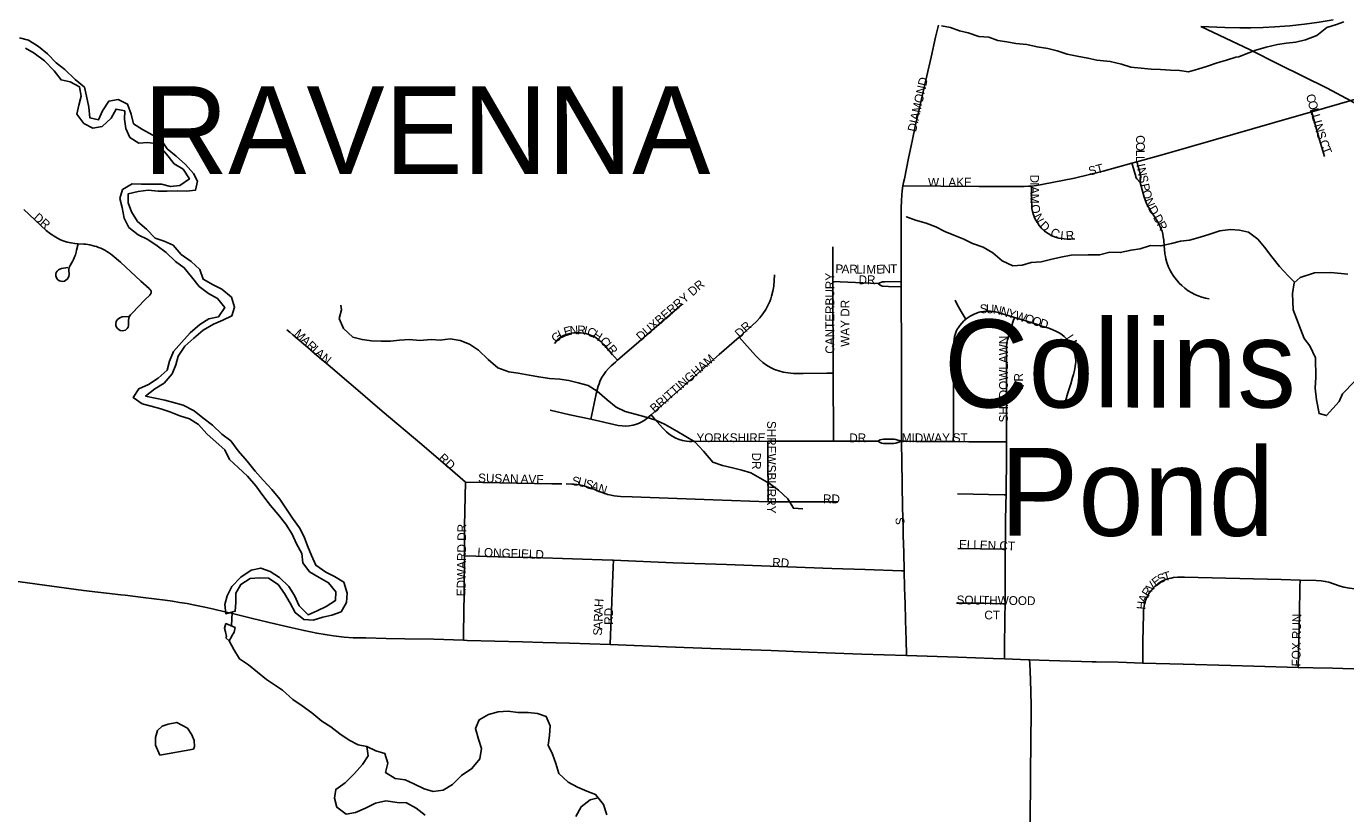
# Model space of a CAD drawing. Header units: feet. Extents: x 2113747 to 2516209, y 960708 to 1356798.
# Tile 106 of 206: x 2306016 to 2313538, y 1144868 to 1149352. Entities that reach past the tile are written whole.
import ezdxf

# ---------------------------------------------------------------- set-up
doc = ezdxf.new("R2010")
doc.units = ezdxf.units.FT
doc.header["$LTSCALE"] = 50
doc.header["$MEASUREMENT"] = 0
doc.linetypes.add('rr2', pattern=[0])
for name, color, linetype in [('0_Xref', 7, 'Continuous'), ('GM_X_City_Street', 251, 'Continuous'), ('GM_X_City_Street_Text', 251, 'Continuous'), ('GM_X_Corporation_Text', 251, 'Continuous'), ('GM_X_County_Road', 3, 'Continuous'), ('GM_X_Minor_Lake', 5, 'Continuous'), ('GM_X_Minor_Lake_Text', 5, 'Continuous'), ('GM_X_Minor_River', 5, 'Continuous'), ('GM_X_Rail_Line', 251, 'rr2'), ('GM_X_Township_Road', 4, 'Continuous'), ('GM_X_Township_Subdivision', 4, 'Continuous'), ('GM_X_Township_Subdivision_Text', 4, 'Continuous')]:
    doc.layers.add(name, color=color, linetype=linetype)
doc.styles.add('Styledgn030', font='dgn030.shx')
doc.styles.add('Styledgn031', font='dgn031.shx')

# ---------------------------------------------------------------- blocks, each defined once
blk = doc.blocks.new('POR')
at = {"layer": 'GM_X_City_Street', "flags": 128}
for points in [[(2311014.3, 1148444.3), (2311017.5, 1148463.1), (2311022, 1148484.6), (2311045.9, 1148601.3), (2311066.5, 1148698.9), (2311086, 1148791.3), (2311102, 1148861.6), (2311117.9, 1148930.7), (2311149.9, 1149070.4), (2311174.5, 1149177.6), (2311200.4, 1149290.3), (2311216.2, 1149360)], [(2313344.5, 1148865.1), (2313575.6, 1148931.1), (2314038.9, 1149065.6), (2314313.9, 1149145.1), (2314337.4, 1149152), (2314365.4, 1149158.6), (2314400.2, 1149164.5), (2314445.9, 1149170.5), (2314618.8, 1149190.1)], [(2312347.4, 1148580.7), (2312505.9, 1148625.3), (2312782.8, 1148703.5), (2313231.9, 1148832.9), (2313344.5, 1148865.1)], [(2313416.5, 1148611.9), (2313389.5, 1148706.1), (2313364.9, 1148793.1), (2313348.9, 1148849.6), (2313344.5, 1148865.1)], [(2311747.4, 1148442.5), (2311775, 1148445.7), (2311805.9, 1148451), (2311992.9, 1148488.4), (2312155, 1148526.6), (2312318.6, 1148572.6)], [(2312318.6, 1148572.6), (2312347.4, 1148580.7)], [(2312366.4, 1148462.5), (2312347.7, 1148484.7), (2312344.5, 1148488.8), (2312342.4, 1148492.6), (2312340.9, 1148496.8), (2312322.1, 1148560.8), (2312318.6, 1148572.6)], [(2312366.4, 1148462.5), (2312368.9, 1148488.3), (2312369.5, 1148494), (2312369.4, 1148497.9), (2312368.6, 1148502.9), (2312362.1, 1148527), (2312354.8, 1148553.5), (2312350.7, 1148568.4), (2312347.4, 1148580.7)], [(2311003.5, 1147898.2), (2311003.5, 1147911.8), (2311003.4, 1148003.3), (2311003.7, 1148098), (2311004, 1148176.9), (2311004.6, 1148277.9), (2311004.8, 1148318), (2311006.1, 1148358.8), (2311008.3, 1148392.5), (2311010.3, 1148416), (2311014.3, 1148444.3)], [(2311014.3, 1148444.3), (2311447.1, 1148440.8), (2311705.4, 1148440.7), (2311729.3, 1148441.2), (2311747.4, 1148442.5)], [(2311994.4, 1148141.9), (2311970.4, 1148140.5), (2311949.9, 1148140.4), (2311933.2, 1148141.4), (2311917.7, 1148143.3), (2311903, 1148146), (2311889.4, 1148149.5), (2311863.7, 1148159.8), (2311841.9, 1148172), (2311821.6, 1148186.4), (2311811.1, 1148195.5), (2311801.5, 1148205.3), (2311790.7, 1148218.1), (2311780.3, 1148234.4), (2311768.4, 1148254), (2311758, 1148278.3), (2311752.9, 1148296.9), (2311749.8, 1148315.3), (2311748.4, 1148331.5), (2311747.9, 1148358.3), (2311747.8, 1148390.8), (2311747.4, 1148442.5)], [(2312759.3, 1147801.1), (2312739.9, 1147804.2), (2312718, 1147810.1), (2312697.4, 1147817.5), (2312677.4, 1147825.5), (2312661.7, 1147833.5), (2312641, 1147846.5), (2312621, 1147860.3), (2312603.8, 1147875.4), (2312589, 1147889.9), (2312574.9, 1147906.2), (2312564.1, 1147920.7), (2312554.9, 1147933.3), (2312545, 1147948.1), (2312535.8, 1147965.7), (2312528.8, 1147980.4), (2312518.6, 1148007.3), (2312512.7, 1148027.6), (2312510, 1148041.7), (2312507.8, 1148057.1), (2312505.7, 1148081.8), (2312503.8, 1148102.7), (2312500.9, 1148133.8), (2312498.1, 1148154.1), (2312495.3, 1148167.8), (2312491.1, 1148184.8), (2312487, 1148196.7), (2312483, 1148206.5), (2312477.6, 1148217.7), (2312468.4, 1148235.1), (2312460.1, 1148249.4), (2312449.9, 1148265.6), (2312428.7, 1148296.4), (2312417.8, 1148316.1), (2312410.4, 1148328.7), (2312403.3, 1148342.6), (2312398.5, 1148354.5), (2312390, 1148379.6), (2312378.1, 1148421.4), (2312366.4, 1148462.5)], [(2310615.1, 1147898.7), (2310614.9, 1148097)], [(2310079.4, 1147582), (2310177.9, 1147670.1), (2310197.8, 1147691.4), (2310215.7, 1147714.4), (2310231.7, 1147738.7), (2310244, 1147761.4), (2310254.4, 1147785), (2310260.1, 1147800.2), (2310264.9, 1147815.7), (2310272.2, 1147843.9), (2310277.2, 1147872.5), (2310280.4, 1147903.8), (2310282.4, 1147936.1)], [(2310615.6, 1147376.3), (2310615.4, 1147453.4), (2310615.1, 1147822.9), (2310615.1, 1147898.7)], [(2310615.1, 1147898.7), (2310655.8, 1147897.1), (2310873.4, 1147888.2)], [(2310873.4, 1147888.2), (2310892, 1147895.7), (2310897, 1147896.9), (2310901.6, 1147897.1), (2310910.3, 1147897.1), (2311003.5, 1147898.2)], [(2310873.4, 1147888.2), (2310884.4, 1147878.6), (2310887.9, 1147876.1), (2310891.8, 1147874.4), (2310896.9, 1147873.3), (2310902.1, 1147873), (2310931.3, 1147871.4), (2311003.7, 1147869.1)], [(2311003.7, 1147869.1), (2311003.5, 1147898.2)], [(2311006.5, 1146988.6), (2311006.3, 1147099.7), (2311006.4, 1147235), (2311006.5, 1147295.7), (2311005.9, 1147493.2), (2311005.5, 1147603), (2311004.5, 1147727), (2311003.9, 1147830.4), (2311003.7, 1147869.1)], [(2309386.9, 1147449.9), (2309507.8, 1147555.3), (2309755.6, 1147769.8)], [(2311372.2, 1147684.4), (2311369.2, 1147689.3), (2311345.4, 1147727.7), (2311322.8, 1147767.8), (2311310.9, 1147792.7)], [(2311301.3, 1146987), (2311301.5, 1147033.1), (2311301.8, 1147124.9), (2311302.7, 1147385.3), (2311301.3, 1147500.4), (2311302.2, 1147529.8), (2311304, 1147553), (2311306, 1147570), (2311308.7, 1147584.9), (2311314, 1147603.4), (2311320.1, 1147619.6), (2311325.4, 1147628.9), (2311330.6, 1147637.3), (2311338.7, 1147648.9), (2311348.9, 1147661.3), (2311362, 1147674.2), (2311372.2, 1147684.4)], [(2311372.2, 1147684.4), (2311374.9, 1147686.7), (2311396.5, 1147701.7), (2311419.9, 1147713.6), (2311434, 1147719.1), (2311448.7, 1147724), (2311461.9, 1147726.9), (2311473.4, 1147728.9), (2311486.9, 1147730.2), (2311501.8, 1147730.7), (2311514.1, 1147730.2), (2311527.4, 1147728.9), (2311540.6, 1147726.3), (2311558.8, 1147721.8), (2311581.4, 1147715.4), (2311620.1, 1147703.6), (2311649.1, 1147694.5)], [(2311603.8, 1146984.6), (2311604.6, 1147323.8), (2311605.1, 1147523.1), (2311605.1, 1147534.5), (2311605.5, 1147543.3), (2311606.4, 1147551), (2311608, 1147558.8), (2311610.3, 1147567.5), (2311611.5, 1147571.9), (2311617.3, 1147591.4), (2311628.8, 1147630), (2311642.3, 1147673), (2311649.1, 1147694.5)], [(2311649.1, 1147694.5), (2311714.9, 1147674.2), (2311787, 1147651.5), (2311811.8, 1147643.4), (2311839.7, 1147634.3), (2311855, 1147629.3), (2311868.8, 1147624.2), (2311885, 1147616.9), (2311897.2, 1147610.5), (2311908.7, 1147603.7), (2311920.9, 1147595.5), (2311933.3, 1147585.3), (2311946.8, 1147572.3), (2311957.6, 1147558.7), (2311968.9, 1147541.8), (2311977.2, 1147526.9), (2311984.3, 1147511.2), (2311989.8, 1147497.2), (2311993.4, 1147485.3), (2311996.4, 1147471.9), (2311998, 1147460.8), (2311998.8, 1147449.7), (2311998.9, 1147438.8), (2311998.3, 1147427.2), (2311996.4, 1147414.7), (2311994.5, 1147403.8), (2311991.9, 1147391.8), (2311986.3, 1147369.6), (2311981.2, 1147351.3), (2311970.6, 1147316.5), (2311954.8, 1147264.4), (2311940.6, 1147217.6), (2311933.9, 1147195.4)], [(2309027.4, 1147544.8), (2309039.6, 1147558.4), (2309051, 1147572.2), (2309064, 1147582.2), (2309078.4, 1147590.4), (2309096.7, 1147597.6), (2309115.8, 1147602.8), (2309138.5, 1147606.3), (2309158.2, 1147607.4), (2309176.1, 1147606.8), (2309191.7, 1147605.1), (2309205.2, 1147602.5), (2309223, 1147597.2), (2309241.4, 1147590.1), (2309259, 1147581), (2309275.4, 1147570.1), (2309293.2, 1147555.5), (2309309.5, 1147539.2), (2309352.6, 1147489.5), (2309386.9, 1147449.9)], [(2309578.8, 1147138.7), (2309966.7, 1147483), (2310079.4, 1147582)], [(2310079.4, 1147582), (2310172.6, 1147476.8), (2310195.5, 1147453.7), (2310215.2, 1147437), (2310236.3, 1147422.2), (2310258.7, 1147409.3), (2310282.1, 1147398.4), (2310306.4, 1147389.6), (2310331.4, 1147383.1), (2310360.1, 1147378.2), (2310389.1, 1147375.7), (2310444.6, 1147375.3), (2310579.4, 1147376.1), (2310615.6, 1147376.3)], [(2309234.4, 1147113.8), (2309246.3, 1147168.6), (2309265.9, 1147258.4), (2309277.3, 1147303.1), (2309281.3, 1147315.9), (2309285.9, 1147328.3), (2309295.8, 1147349.6), (2309307.8, 1147369.8), (2309319.6, 1147386.1), (2309335.5, 1147403.3), (2309351.2, 1147418.9), (2309374.4, 1147438.9), (2309386.9, 1147449.9)], [(2310617.6, 1146988.9), (2310617.3, 1147036.1), (2310615.6, 1147338.4), (2310615.6, 1147376.3)], [(2309002.1, 1147165.1), (2309114.9, 1147140.2), (2309234.4, 1147113.8)], [(2309234.4, 1147113.8), (2309390.1, 1147079.5), (2309412.4, 1147076.3), (2309431.6, 1147075.7), (2309454, 1147077.3), (2309476.1, 1147081), (2309494.4, 1147086.5), (2309506.2, 1147090.8), (2309518.2, 1147096.5), (2309538.2, 1147106.9), (2309553.9, 1147117.7), (2309578.7, 1147138.6), (2309578.8, 1147138.7)], [(2309578.8, 1147138.7), (2309597.7, 1147117.3), (2309643.5, 1147065.6), (2309666.6, 1147041.8), (2309682, 1147028.9), (2309701.5, 1147015.7), (2309719.3, 1147006.2), (2309738.1, 1146998.8), (2309757.6, 1146993.5), (2309780.7, 1146989.7), (2309794.7, 1146988.2), (2309810.6, 1146987.9), (2310244.2, 1146988.5)], [(2310245.2, 1146643.5), (2310244.7, 1146731.2), (2310244, 1146855.4), (2310244.2, 1146988.5)], [(2310244.2, 1146988.5), (2310617.6, 1146988.9)], [(2310617.6, 1146988.9), (2310871.2, 1146989.9)], [(2310871.2, 1146989.9), (2310884.5, 1146996.2), (2310892.4, 1146998.6), (2310903.4, 1147000.3), (2310929.6, 1147001.2), (2310963.1, 1147000.2), (2310974.2, 1146998), (2310984.3, 1146995.5), (2311006.5, 1146988.6)], [(2310871.2, 1146989.9), (2310885.1, 1146981.3), (2310892.4, 1146978.6), (2310902.7, 1146976.6), (2310929.9, 1146975.7), (2310962, 1146976.3), (2310972.9, 1146978.1), (2310984, 1146981.3), (2311006.5, 1146988.6)], [(2311006.5, 1146988.6), (2311035.9, 1146988.5), (2311110.3, 1146988.1), (2311225.3, 1146987.6), (2311301.3, 1146987)], [(2311020.8, 1146251), (2311018.3, 1146354.8), (2311015.9, 1146451.6), (2311014.8, 1146501.8), (2311012.4, 1146611.6), (2311009.7, 1146741.5), (2311008.3, 1146877.2), (2311006.5, 1146975.6), (2311006.5, 1146988.6)], [(2311301.3, 1146987), (2311389, 1146986.3), (2311511.1, 1146985.3), (2311589.6, 1146984.7), (2311603.8, 1146984.6)], [(2311601.8, 1146683.8), (2311602.1, 1146720.1), (2311603.6, 1146877.1), (2311603.8, 1146984.6)], [(2309094.6, 1146745.7), (2309126.2, 1146745), (2309140.2, 1146744.4), (2309153.9, 1146742.7), (2309170.2, 1146740.4), (2309187.9, 1146737), (2309206.7, 1146731.2), (2309251.6, 1146715.4), (2309282.1, 1146703.2), (2309316.2, 1146690.4), (2309329.6, 1146686.3), (2309341.9, 1146683.3), (2309368.1, 1146678.5), (2309385.5, 1146676.2), (2309404.4, 1146674.7), (2309470.1, 1146671.4), (2309931.9, 1146654.8), (2310245.2, 1146643.5)], [(2310245.2, 1146643.5), (2310365.6, 1146643.5), (2310520.7, 1146643.6), (2310642, 1146643.7)], [(2311324.8, 1146688.7), (2311590.9, 1146684), (2311601.8, 1146683.8)], [(2311597.1, 1146374.2), (2311598.2, 1146444.8), (2311599.4, 1146527.9), (2311601, 1146631.5), (2311601.8, 1146683.8)], [(2311326.7, 1146377.7), (2311586, 1146374.3), (2311597.1, 1146374.2)], [(2311595.9, 1146062), (2311596.3, 1146142.5), (2311596.6, 1146243.9), (2311597, 1146334.6), (2311597.1, 1146374.2)], [(2311034.2, 1145769.1), (2311031.7, 1145861.3), (2311030.3, 1145906.4), (2311028.3, 1145972.1), (2311025.8, 1146061.8), (2311023.2, 1146155.8), (2311020.8, 1146251)], [(2312381.2, 1145725), (2312382.5, 1145856.1), (2312383.7, 1145917.5), (2312385.5, 1146011.3), (2312386, 1146024), (2312387.4, 1146037.5), (2312389, 1146048.7), (2312391.1, 1146060.2), (2312393.6, 1146071.1), (2312397.2, 1146082.3), (2312400.5, 1146091.2), (2312404.5, 1146100.6), (2312409, 1146109), (2312414.1, 1146117.8), (2312420.4, 1146127.3), (2312427.1, 1146136.7), (2312434.1, 1146145.1), (2312442.1, 1146154), (2312450.1, 1146161.8), (2312458.9, 1146169.8), (2312466.8, 1146175.8), (2312474.7, 1146181.4), (2312484.5, 1146187.4), (2312494.5, 1146193), (2312503.7, 1146197.3), (2312512.5, 1146200.9), (2312522, 1146204.1), (2312531.3, 1146206.7), (2312542.8, 1146209.4), (2312557.1, 1146212), (2312579.9, 1146214.3), (2312619.2, 1146213.9), (2313169.8, 1146200.9), (2313278.1, 1146198)], [(2313274.1, 1146003.4), (2313277.3, 1146159.7), (2313278.1, 1146198)], [(2313278.1, 1146198), (2313369.9, 1146195.6), (2313399.3, 1146193.2), (2313422, 1146189.9), (2313441.2, 1146185.7), (2313469.3, 1146176.7), (2313506.3, 1146163.2), (2313528.4, 1146157.1), (2313560.7, 1146151.4), (2313590.1, 1146148.7), (2313721.3, 1146145.4)], [(2311319.6, 1146066.9), (2311344.3, 1146066.7), (2311477.4, 1146065.6), (2311523, 1146065.2), (2311583.7, 1146062.5), (2311595.9, 1146062)], [(2311593.7, 1145749.2), (2311593.8, 1145803.8), (2311595.3, 1145985.8), (2311595.9, 1146062)], [(2313267.5, 1145700), (2313274.1, 1146003.4)]]:
    blk.add_lwpolyline(points, dxfattribs=at)
at = {"layer": 'GM_X_County_Road', "flags": 128}
for points in [[(2305884.9, 1146200.7), (2305981.2, 1146187.8), (2306342, 1146139.3), (2306555.6, 1146114.8)], [(2306555.6, 1146114.8), (2306579.8, 1146112.1), (2306682.8, 1146099.1), (2306807.8, 1146083.8), (2306849.8, 1146077.7), (2306890, 1146071), (2306933.8, 1146063.8), (2306977.1, 1146055.7), (2307033.9, 1146043.6), (2307085.8, 1146031.6), (2307148.3, 1146016.8), (2307184.7, 1146008.5), (2307304.8, 1145979.6), (2307433, 1145949.2), (2307530.9, 1145925.9), (2307600.2, 1145910.6), (2307672.6, 1145896.3), (2307719, 1145887.8), (2307766.9, 1145880.2), (2307828.1, 1145873), (2307879.5, 1145869.4), (2307951.5, 1145868), (2308066.8, 1145864.9), (2308174.9, 1145862.9), (2308339, 1145860.5), (2308507.8, 1145855)], [(2308507.8, 1145855), (2308529, 1145854.3), (2308844.5, 1145845.2), (2308961.8, 1145843), (2309112.4, 1145837.6), (2309345.2, 1145830.1), (2309345.3, 1145830.1)], [(2309345.3, 1145830.1), (2309666.5, 1145817.9), (2309918.8, 1145808.2), (2310262.9, 1145796.1), (2310475.2, 1145787.2), (2310576.3, 1145783), (2310779.1, 1145776.3), (2311034.2, 1145769.1)], [(2311034.2, 1145769.1), (2311326.1, 1145758.6), (2311529.3, 1145751.4), (2311593.7, 1145749.2)], [(2311593.7, 1145749.2), (2311729.2, 1145743.2), (2311735.5, 1145743)], [(2311735.5, 1145743), (2311847.1, 1145739.4), (2312092.5, 1145733.1), (2312115.4, 1145732.6)], [(2312115.4, 1145732.6), (2312240.2, 1145729.7), (2312381.2, 1145725)], [(2312381.2, 1145725), (2312612.4, 1145718.6), (2312883, 1145711.4), (2313015.4, 1145707.3)], [(2313015.4, 1145707.3), (2313267.5, 1145700)], [(2313267.5, 1145700), (2313352.2, 1145698.1), (2313462.9, 1145695.5), (2313820.6, 1145685.6), (2314023.5, 1145679.8), (2314550.7, 1145665.2)]]:
    blk.add_lwpolyline(points, dxfattribs=at)
at = {"layer": 'GM_X_Minor_Lake'}
for p, q in [((2313238.4, 1147738.2), (2313302.2, 1147574.6)), ((2307207.7, 1145928.5), (2307153.5, 1145950.1)), ((2306777.6, 1145200.3), (2306969.2, 1145233.8))]:
    blk.add_line(p, q, dxfattribs=at)
at = {"layer": 'GM_X_Minor_Lake', "flags": 128}
for points in [[(2313302.2, 1147574.6), (2313334.7, 1147532.8), (2313365.4, 1147465), (2313368.6, 1147354.8), (2313363.4, 1147290.6), (2313372.1, 1147224.5), (2313387, 1147146.5), (2313429.1, 1147134.9), (2313500.2, 1147216), (2313519.7, 1147258.3), (2313588.9, 1147329.3)], [(2313550.1, 1147940.4), (2313454, 1147949.3), (2313360, 1147948.2), (2313278.4, 1147921.2), (2313244.7, 1147890.7), (2313235.4, 1147830.4), (2313238.4, 1147738.2)], [(2307153.5, 1145950.1), (2307145.7, 1145924), (2307151.9, 1145904), (2307158.1, 1145876), (2307154.2, 1145868), (2307172.5, 1145851.5), (2307186.1, 1145874.2), (2307190, 1145884.3), (2307196, 1145892.4), (2307201.9, 1145900.4), (2307207.7, 1145928.5)], [(2306969.2, 1145233.8), (2306975.1, 1145249.8), (2306972.8, 1145283.9), (2306960.6, 1145315.8), (2306934.3, 1145353.7), (2306906.2, 1145369.5), (2306874.1, 1145387.2), (2306824.2, 1145376.9), (2306790.3, 1145366.6), (2306764.6, 1145340.4), (2306752.9, 1145300.2), (2306753.2, 1145258.1), (2306777.6, 1145200.3)]]:
    blk.add_lwpolyline(points, dxfattribs=at)
at = {"layer": 'GM_X_Minor_River', "flags": 128}
for points in [[(2311233.9, 1149355.6), (2311285.9, 1149346), (2311336, 1149326.4), (2311386.1, 1149314.7), (2311446.2, 1149295.1), (2311504.2, 1149291.6), (2311554.3, 1149271.9), (2311606.3, 1149264.3), (2311658.3, 1149254.7), (2311720.3, 1149249.2), (2311778.4, 1149235.6), (2311840.4, 1149226.1), (2311892.4, 1149212.4), (2311950.5, 1149194.9), (2312006.6, 1149183.3), (2312068.6, 1149171.7), (2312118.7, 1149160.1), (2312194.6, 1149152.7), (2312260.7, 1149137.1), (2312312.8, 1149119.5), (2312372.8, 1149114), (2312428.8, 1149108.4), (2312482.8, 1149106.8), (2312538.7, 1149103.2), (2312590.7, 1149101.6), (2312642.7, 1149094), (2312694.6, 1149108.4), (2312750.4, 1149124.9), (2312806.2, 1149145.3), (2312858, 1149159.7), (2312911.9, 1149176.1), (2312929.8, 1149178.3)], [(2306970, 1148514), (2306923.6, 1148565.7), (2306871.3, 1148613.4), (2306819, 1148655.1), (2306784.6, 1148706.9), (2306734.5, 1148734.5), (2306678.3, 1148764.1), (2306628.1, 1148797.8), (2306613.6, 1148851.8), (2306593.2, 1148909.7), (2306539.1, 1148935.3), (2306487.2, 1148926.9), (2306449.6, 1148870.5), (2306428, 1148820.3), (2306378, 1148831.9), (2306371.6, 1148891.9), (2306359.1, 1148953.9), (2306348.7, 1149005.9), (2306294.4, 1149049.6), (2306236, 1149107.2), (2306185.8, 1149144.9), (2306137.4, 1149196.6), (2306085.1, 1149238.2), (2306028.9, 1149273.8), (2305976.8, 1149287.4)], [(2306011.3, 1149227.6), (2306061.4, 1149200), (2306119.7, 1149156.4), (2306174.1, 1149098.7), (2306214.5, 1149046.9), (2306266.5, 1149037.3), (2306318.7, 1149007.7), (2306329.1, 1148955.7), (2306315.5, 1148903.5), (2306303.9, 1148851.4), (2306344.3, 1148799.6), (2306394.4, 1148772), (2306448.3, 1148782.4), (2306499.9, 1148828.8), (2306527.5, 1148881.1), (2306577.2, 1148871.1), (2306575.9, 1148823.4), (2306584.3, 1148771.4), (2306606.7, 1148719.5), (2306656.9, 1148687.9), (2306708.8, 1148690.3), (2306764.8, 1148682.7), (2306815.2, 1148625), (2306859.6, 1148569.2), (2306909.8, 1148539.6)], [(2312929.8, 1149178.3), (2312971.3, 1149196.3), (2313026.1, 1149217), (2313085.2, 1149233.2), (2313149.6, 1149249), (2313201.5, 1149257.6), (2313253.4, 1149262.2), (2313309.3, 1149274.9), (2313373, 1149299.7), (2313430.5, 1149346.5), (2313486.3, 1149363.2), (2313528.1, 1149377.7)], [(2306909.8, 1148539.6), (2306946.2, 1148483.8), (2306890.6, 1148445.3), (2306838.6, 1148440.9), (2306786.6, 1148452.6), (2306728.6, 1148454.1), (2306672.7, 1148453.7), (2306618.7, 1148455.3), (2306565, 1148422.8), (2306549.4, 1148372.6), (2306561.8, 1148320.7), (2306574.2, 1148260.7), (2306600.6, 1148206.8), (2306652.9, 1148165.2), (2306709.1, 1148137.5), (2306761.3, 1148101.9), (2306813.5, 1148064.2), (2306865.9, 1148012.6), (2306916.1, 1147976.9), (2306958.5, 1147925.2), (2307000.9, 1147871.4), (2307055.2, 1147829.8), (2307105.3, 1147802.1), (2307147.7, 1147750.4), (2307112.1, 1147698.1), (2307056.3, 1147685.6), (2307004.6, 1147653.2), (2306951, 1147606.7), (2306901.4, 1147552.3), (2306855.9, 1147499.8), (2306832.3, 1147445.6), (2306818.7, 1147393.4), (2306767.1, 1147349), (2306713.4, 1147312.5), (2306657.7, 1147288.1), (2306626.1, 1147237.8), (2306676.3, 1147202.1), (2306728.4, 1147188.5), (2306782.4, 1147172.9), (2306834.5, 1147157.2), (2306890.7, 1147133.6), (2306946.7, 1147116), (2306996.9, 1147084.4), (2307045.3, 1147030.7), (2307097.6, 1146983), (2307147.9, 1146939.3), (2307174.3, 1146885.5), (2307224.6, 1146839.8), (2307277, 1146790.1), (2307325.4, 1146734.4), (2307363.7, 1146680.6), (2307408.1, 1146622.9), (2307452.5, 1146571.2), (2307494.9, 1146517.4), (2307531.3, 1146459.6), (2307555.7, 1146403.8), (2307586.1, 1146349.9), (2307592.5, 1146295.9), (2307630.9, 1146244.1), (2307685.1, 1146212.5), (2307739.3, 1146182.9), (2307781.6, 1146131.1), (2307778, 1146081), (2307726.3, 1146046.6), (2307674.5, 1146022.2), (2307622.8, 1145999.8), (2307572.4, 1146051.4), (2307546, 1146109.3), (2307513.6, 1146161.1), (2307459.3, 1146212.8), (2307407, 1146246.4), (2307352.9, 1146266), (2307297.1, 1146253.6), (2307239.4, 1146215.1), (2307187.9, 1146160.6), (2307160.3, 1146108.4), (2307148.7, 1146058.2), (2307153.1, 1146006.2), (2307207, 1146020.6), (2307210.6, 1146070.7), (2307210.2, 1146122.8), (2307239.8, 1146173.1), (2307291.4, 1146207.5), (2307345.4, 1146209.9), (2307397.3, 1146208.3), (2307451.6, 1146172.7), (2307487.9, 1146120.9), (2307520.3, 1146067.1), (2307548.7, 1146013.2), (2307599, 1145973.5), (2307651, 1145969.9), (2307706.8, 1145986.4), (2307758.7, 1145998.8), (2307810.5, 1146017.2), (2307842, 1146069.5), (2307845.6, 1146123.6), (2307827.2, 1146185.5), (2307772.9, 1146219.2), (2307722.8, 1146242.8), (2307666.5, 1146282.4), (2307642.1, 1146338.3)], [(2307642.1, 1146338.3), (2307619.7, 1146392.2), (2307599.4, 1146444.1), (2307573, 1146496), (2307534.6, 1146549.8), (2307500.2, 1146601.6), (2307461.8, 1146659.4), (2307415.4, 1146713.1), (2307367.1, 1146766.8), (2307320.7, 1146818.5), (2307274.3, 1146876.2), (2307223.9, 1146933.9), (2307181.5, 1146991.7), (2307131.3, 1147029.3), (2307076.9, 1147081), (2307022.6, 1147122.6), (2306972.4, 1147162.3), (2306910.2, 1147193.9), (2306856.1, 1147209.5), (2306806, 1147223.1), (2306750, 1147234.7), (2306695.9, 1147246.3), (2306749.6, 1147286.8), (2306801.3, 1147319.2), (2306846.8, 1147373.6), (2306868.4, 1147423.8), (2306882, 1147474), (2306919.6, 1147530.4), (2306971.2, 1147576.8), (2307024.8, 1147621.3), (2307082.5, 1147655.8), (2307136.2, 1147678.2), (2307188, 1147702.6), (2307203.6, 1147752.8), (2307185.2, 1147808.8), (2307130.9, 1147854.4), (2307080.7, 1147880.1), (2307024.6, 1147911.7), (2307006.1, 1147967.6), (2306955.8, 1148013.3), (2306899.6, 1148052.9), (2306853.2, 1148106.6), (2306801.1, 1148128.2), (2306751, 1148145.9), (2306700.6, 1148197.6), (2306650.3, 1148241.2), (2306615.9, 1148295), (2306597.6, 1148347), (2306597.2, 1148399), (2306653, 1148411.5), (2306710.9, 1148419.9), (2306766.9, 1148414.4), (2306818.9, 1148412.7), (2306876.8, 1148415.2), (2306928.8, 1148413.6), (2306980.7, 1148420), (2306992.3, 1148470.1), (2306970, 1148514)], [(2312933.4, 1148191), (2312881.4, 1148194.6), (2312821.5, 1148188.2), (2312763.7, 1148167.7), (2312707.9, 1148151.3), (2312648.1, 1148134.8), (2312596.2, 1148128.4), (2312544.3, 1148116), (2312484.5, 1148101.5), (2312424.5, 1148103.1), (2312366.7, 1148084.6), (2312314.8, 1148078.2), (2312253, 1148063.7), (2312193, 1148065.2), (2312135.2, 1148050.8), (2312069.2, 1148050.3), (2311973.3, 1148049.6), (2311913.5, 1148037.1), (2311855.6, 1148024.6), (2311801.8, 1148010.2), (2311745.8, 1148007.8), (2311694, 1147991.4), (2311640.1, 1147988.9), (2311579.9, 1148016.5), (2311525.6, 1148062.2), (2311471.4, 1148093.8), (2311411.3, 1148115.4), (2311361.1, 1148141), (2311305, 1148162.6), (2311252.9, 1148184.2), (2311200.7, 1148209.9), (2311146.6, 1148231.5), (2311086.5, 1148249.1), (2311034.4, 1148266.7), (2311032.5, 1148264.7)], [(2312933.4, 1148191), (2312983.8, 1148180.5), (2313038.2, 1148140.1), (2313074.5, 1148095.2), (2313117.1, 1148039.6), (2313161.7, 1147984), (2313210.3, 1147930.4), (2313247.9, 1147893.6)], [(2310443.7, 1146604), (2310389.7, 1146607.6), (2310357.4, 1146661.4), (2310305, 1146711.1), (2310252.8, 1146748.8), (2310200.6, 1146778.4), (2310146.4, 1146808), (2310096.3, 1146823.7), (2310042.3, 1146837.3), (2309986.2, 1146850.9), (2309930.1, 1146870.5), (2309877.7, 1146932.1), (2309827.3, 1146985.8), (2309777.1, 1147015.5), (2309724.9, 1147047.1), (2309658.7, 1147084.7), (2309604.6, 1147108.3), (2309550.5, 1147125.9), (2309494.4, 1147141.5), (2309430.3, 1147159), (2309378.2, 1147182.7), (2309327.9, 1147224.3), (2309271.6, 1147274), (2309219.4, 1147305.6), (2309163.3, 1147321.2), (2309109.2, 1147334.8), (2309057.2, 1147342.4), (2308999.2, 1147346), (2308937.2, 1147355.5), (2308883.2, 1147365.1), (2308821.1, 1147376.7), (2308767.1, 1147384.3), (2308705, 1147407.8), (2308648.7, 1147455.4), (2308594.3, 1147507.1), (2308542.1, 1147542.8), (2308490, 1147562.4), (2308432, 1147571.9), (2308376.1, 1147565.5), (2308324.1, 1147569.1), (2308260.2, 1147562.6), (2308200.2, 1147568.2), (2308144.3, 1147563.8), (2308092.4, 1147559.3), (2308038.4, 1147558.9), (2307984.4, 1147560.5), (2307930.4, 1147568.1), (2307878.4, 1147581.8), (2307824, 1147631.4), (2307799.6, 1147687.3), (2307813.2, 1147737.4), (2307809, 1147763.4)], [(2307189.1, 1146015.8), (2307186.5, 1145936.9)], [(2307172.5, 1145851.5), (2307198.6, 1145802.3), (2307231, 1145748.4), (2307283.2, 1145714.8), (2307333.5, 1145673.1), (2307385.8, 1145631.5), (2307476.2, 1145570.1), (2307536.5, 1145518.5), (2307588.8, 1145480.8), (2307643, 1145441.2), (2307701.4, 1145393.6), (2307751.6, 1145361.9), (2307803.8, 1145322.2), (2307856.1, 1145286.6), (2307908.2, 1145259), (2307958.3, 1145249.3), (2308008.4, 1145225.7), (2308060.5, 1145210.1), (2308076.9, 1145154.1), (2308063.3, 1145101.9), (2308119.5, 1145068.3), (2308175.5, 1145060.8), (2308225.7, 1145037.1), (2308283.8, 1145009.5), (2308335.9, 1144993.9), (2308391.8, 1145000.3), (2308445.5, 1145032.8), (2308497.1, 1145085.2), (2308556.7, 1145123.7), (2308602.2, 1145180.1), (2308611.8, 1145238.3), (2308593.4, 1145292.2), (2308576.9, 1145352.2), (2308598.5, 1145402.4), (2308650.3, 1145432.8), (2308706.1, 1145447.3), (2308764, 1145451.7), (2308818, 1145444.1), (2308878, 1145442.6), (2308930, 1145437), (2308980.1, 1145421.3), (2309002.5, 1145367.4), (2308998.9, 1145313.4), (2308991.3, 1145257.2), (2309015.7, 1145205.3), (2309034.1, 1145153.4), (2309052.5, 1145095.5), (2309104.8, 1145045.8), (2309159, 1145018.2), (2309211.1, 1144994.6), (2309261.3, 1144976.9), (2309307.7, 1144919.2), (2309326.1, 1144861.2)], [(2307958.3, 1145249.3), (2307964.6, 1145197.3), (2307933.1, 1145147), (2307887.5, 1145096.6), (2307834, 1145042.1), (2307780.3, 1145005.7), (2307772.7, 1144955.5), (2307787.1, 1144903.6), (2307839.3, 1144863.9), (2307893.2, 1144874.4), (2307949, 1144898.8), (2308006.7, 1144927.3), (2308066.5, 1144939.8), (2308130.6, 1144930.2), (2308184.5, 1144928.6), (2308238.7, 1144899), (2308291, 1144859.4)], [(2309148.3, 1144851.9), (2309179.9, 1144906.2), (2309231.5, 1144946.6), (2309276.3, 1144958.2)]]:
    blk.add_lwpolyline(points, dxfattribs=at)
at = {"layer": 'GM_X_Rail_Line', "flags": 128}
for points in [[(2312712.3, 1149352.2), (2312849.3, 1149345.7), (2312934.4, 1149344.2), (2312997.1, 1149344.2), (2313067, 1149345.7), (2313134.1, 1149350), (2313220.6, 1149355.8), (2313304.2, 1149365.2), (2313387.9, 1149376.7), (2313467.2, 1149388.9)], [(2312992.9, 1149218.3), (2312712.3, 1149352.2)], [(2320959.1, 1135466.6), (2320805, 1135650.2), (2320166.8, 1136588.3), (2319015.1, 1138270.4), (2318625.1, 1138835.5), (2317762.2, 1140096.5), (2317244, 1140827.3), (2317041.1, 1141134.8), (2316843, 1141425.7), (2316537.4, 1141866), (2316357.4, 1142126.4), (2316221.6, 1142323.3), (2316102.7, 1142510.1), (2316042.7, 1142614.2), (2315991.8, 1142709.9), (2315929, 1142846.3), (2315857.1, 1143029.1), (2315814.1, 1143159.8), (2315788.1, 1143259.4), (2315756.4, 1143386.2), (2315703.2, 1143626.2), (2315527.8, 1144492.8), (2315414.7, 1145005.7), (2315250, 1145755.4), (2315035.4, 1146742.9), (2314968.6, 1147036.8), (2314942.8, 1147136.5), (2314913.4, 1147242.5), (2314889.8, 1147328.9), (2314821.7, 1147508.7), (2314783.4, 1147600.4), (2314740.7, 1147690.3), (2314689, 1147792.7), (2314634.7, 1147887.1), (2314589.3, 1147961), (2314534.1, 1148044.7), (2314476.2, 1148126.7), (2314419.2, 1148200.6), (2314346.2, 1148288.7), (2314285.7, 1148358.2), (2314204.6, 1148443.7), (2314106.7, 1148538), (2314018.5, 1148617.3), (2313912.6, 1148701), (2313800.4, 1148783.8), (2313718.5, 1148837.2), (2313644.5, 1148884.4), (2313567.1, 1148928.1), (2313431.7, 1149001.1), (2313158.4, 1149134.6), (2312992.9, 1149218.3)]]:
    blk.add_lwpolyline(points, dxfattribs=at)
at = {"layer": 'GM_X_Township_Road', "flags": 128}
blk.add_lwpolyline([(2311660.3, 1144272.9), (2311685, 1144279.6), (2311698.7, 1144287.3), (2311710.1, 1144294.6), (2311717.1, 1144301.8), (2311720.4, 1144307.9), (2311722.9, 1144312.8), (2311726.1, 1144320.5), (2311728.3, 1144329.1), (2311730.6, 1144341.7), (2311732.6, 1144355.7), (2311736.4, 1144412), (2311737.4, 1144523.7), (2311739.5, 1144684.5), (2311739.1, 1144776.4), (2311739, 1144900.9), (2311740.6, 1144989.3), (2311741.9, 1145061.6), (2311741.9, 1145133.8), (2311743.6, 1145238.7), (2311744.4, 1145488.1), (2311741.1, 1145628.9), (2311736.6, 1145722.2), (2311735.5, 1145743)], dxfattribs=at)
at = {"layer": 'GM_X_Township_Subdivision', "flags": 128}
for points in [[(2306001, 1148308.6), (2306130.1, 1148190.2), (2306153.4, 1148171.4), (2306163.3, 1148164.7), (2306175.5, 1148156.5), (2306194, 1148145.6), (2306211.4, 1148137), (2306226, 1148131.1), (2306248.2, 1148123.5), (2306271.1, 1148118.5), (2306292.2, 1148115.5), (2306311.4, 1148113.7)], [(2306252.7, 1147977.9), (2306217, 1147972.7), (2306207.6, 1147969.9), (2306199, 1147965.2), (2306191.7, 1147958.5), (2306186.6, 1147950.2), (2306183.7, 1147940.9), (2306183.8, 1147931.2), (2306185.4, 1147924.9), (2306189.9, 1147916.2), (2306196.5, 1147908.9), (2306204.7, 1147903.6), (2306214.1, 1147900.5), (2306223.8, 1147899.8), (2306233.5, 1147901.5), (2306242.3, 1147905.7), (2306249.8, 1147912), (2306255.2, 1147920.1), (2306258.5, 1147929.3), (2306259.8, 1147939), (2306259.5, 1147947.1), (2306259.1, 1147955.4), (2306258.8, 1147962.1), (2306259.4, 1147968.4), (2306261.2, 1147978), (2306265.8, 1147990.3), (2306273.5, 1148003.8), (2306280.4, 1148015.8), (2306285.6, 1148025), (2306289.2, 1148033.3), (2306293, 1148042.5), (2306295.9, 1148051.7), (2306299.6, 1148066.3), (2306302.3, 1148077.1), (2306311.4, 1148113.7)], [(2306311.4, 1148113.7), (2306343.5, 1148111.9), (2306355, 1148110.7), (2306365.9, 1148109.6), (2306377.6, 1148107.8), (2306391.2, 1148104.8), (2306404.3, 1148101), (2306416, 1148097.6), (2306427.8, 1148093.1), (2306440.1, 1148088.4), (2306452.4, 1148082.5), (2306463.4, 1148077.2), (2306475.2, 1148070.2), (2306485.6, 1148064.1), (2306495.6, 1148056.9), (2306506.4, 1148049), (2306553.3, 1148008.4), (2306668.8, 1147901.5), (2306716.8, 1147858.6), (2306719.2, 1147856.1), (2306721.7, 1147853.7), (2306724.3, 1147850.5), (2306726.5, 1147847.3), (2306727.6, 1147844.4), (2306728.5, 1147841.1)], [(2306599.1, 1147699), (2306561.8, 1147696.8), (2306552.4, 1147693.8), (2306543.8, 1147689), (2306536.4, 1147682.5), (2306530.8, 1147674.4), (2306528.1, 1147668.4), (2306526.5, 1147658.8), (2306527.4, 1147649), (2306530.7, 1147639.7), (2306536.1, 1147631.4), (2306543.4, 1147624.8), (2306552.1, 1147620.3), (2306561.8, 1147618.4), (2306571.6, 1147619.2), (2306580.9, 1147622.6), (2306586.2, 1147626.2), (2306591, 1147630.7), (2306595.9, 1147639.1), (2306598.3, 1147648.5), (2306599.1, 1147658.3), (2306598.9, 1147678.3), (2306600.3, 1147688), (2306603.4, 1147697.3), (2306606.8, 1147703.5), (2306610.2, 1147708.5), (2306620.9, 1147721), (2306689.3, 1147792), (2306719.8, 1147821.9), (2306722.5, 1147824.4), (2306724.7, 1147827.3), (2306726.4, 1147830.3), (2306727.6, 1147833.5), (2306728.4, 1147837.4), (2306728.5, 1147841.1)], [(2307501.3, 1147624.4), (2307518.9, 1147609.8), (2307535.8, 1147595.3)], [(2307535.8, 1147595.3), (2307620.8, 1147522.1), (2307668.6, 1147482), (2307749, 1147414.6), (2307830.5, 1147343.5), (2307893.3, 1147290.7), (2308045.5, 1147161), (2308270.2, 1146969.5), (2308353.1, 1146899.9), (2308429.9, 1146833.3), (2308519.3, 1146755.5)], [(2308513.7, 1146335.6), (2308514.9, 1146503.9), (2308515.8, 1146592.5), (2308519.3, 1146755.5)], [(2308519.3, 1146755.5), (2308813.1, 1146750.9), (2309012.3, 1146747.1), (2309070, 1146746.2)], [(2308507.8, 1145855), (2308508.4, 1145895.4), (2308511.5, 1146126.5), (2308513.7, 1146335.6)], [(2308513.7, 1146335.6), (2308706.3, 1146331.1), (2308768.6, 1146329.4), (2308903.3, 1146326), (2309356.6, 1146311.1), (2309364.4, 1146310.8)], [(2309345.3, 1145830.1), (2309347.5, 1145886.6), (2309352.7, 1146020.4), (2309356.5, 1146131.9), (2309362.7, 1146273), (2309364.4, 1146310.8)], [(2309364.4, 1146310.8), (2309703.8, 1146297.1), (2310009, 1146286.7), (2310356.6, 1146273), (2310607.9, 1146264.5), (2310798.7, 1146257.8), (2311005.8, 1146251.5), (2311020.8, 1146251)]]:
    blk.add_lwpolyline(points, dxfattribs=at)
at = {"layer": 'GM_X_City_Street_Text', "char_height": 50, "attachment_point": 7, "line_spacing_factor": 0.8, "style": 'Styledgn030'}
for s, insert, rotation in [('{\\Fdgn000|c0;\\C256;DIAMOND}', (2311089, 1148748.2), 77.39009), ('{\\Fdgn000|c0;\\C256;C}', (2313310.5, 1148959.6), 285.46172), ('{\\Fdgn000|c0;\\C256;O}', (2313321, 1148921.4), 285.44106), ('{\\Fdgn000|c0;\\C256;L}', (2313332.8, 1148879), 285.45769), ('{\\Fdgn000|c0;\\C256;L}', (2313342.2, 1148845), 285.47234), ('{\\Fdgn000|c0;\\C256;I}', (2313351.6, 1148811.1), 285.4687), ('{\\Fdgn000|c0;\\C256;N}', (2313357.4, 1148789.9), 285.46212), ('{\\Fdgn000|c0;\\C256;S}', (2313369.4, 1148746.7), 286.07125), ('{\\Fdgn000|c0;\\C256;C}', (2312342.3, 1148732.6), 270.12145), ('{\\Fdgn000|c0;\\C256;O}', (2312342.3, 1148693), 270.10931), ('{\\Fdgn000|c0;\\C256;C}', (2313385.3, 1148694.5), 291.11874), ('{\\Fdgn000|c0;\\C256;T}', (2313399.9, 1148656.7), 291.81095), ('{\\Fdgn000|c0;\\C256;L}', (2312342.4, 1148649), 270.12041), ('{\\Fdgn000|c0;\\C256;L}', (2312342.5, 1148613.8), 270.15882), ('{\\Fdgn000|c0;\\C256;ST}', (2312078.3, 1148501.4), 14.04267), ('{\\Fdgn000|c0;\\C256;I}', (2312344, 1148565), 281.17915), ('{\\Fdgn000|c0;\\C256;N}', (2312348.3, 1148543.1), 281.39917), ('{\\Fdgn000|c0;\\C256;W}', (2311157, 1148439.5), 0.00001), ('{\\Fdgn000|c0;\\C256;LAKE}', (2311236.1, 1148439.6), 0.00001), ('{\\Fdgn000|c0;\\C256;D}', (2311739.5, 1148508.2), 270.10931), ('{\\Fdgn000|c0;\\C256;I}', (2311739.5, 1148464.2), 270.08742), ('{\\Fdgn000|c0;\\C256;A}', (2311739.6, 1148442.2), 270.10538), ('{\\Fdgn000|c0;\\C256;S}', (2312357, 1148500), 281.38495), ('{\\Fdgn000|c0;\\C256;P}', (2312366.8, 1148451.4), 282.32775), ('{\\Fdgn000|c0;\\C256;M}', (2311739.7, 1148398.2), 270.10928), ('{\\Fdgn000|c0;\\C256;O}', (2312375.2, 1148413.4), 285.29405), ('{\\Fdgn000|c0;\\C256;N}', (2312389.4, 1148363.1), 292.00205), ('{\\Fdgn000|c0;\\C256;O}', (2311740.8, 1148333.4), 279.7739), ('{\\Fdgn000|c0;\\C256;N}', (2311754.9, 1148270), 296.91736), ('{\\Fdgn000|c0;\\C256;D}', (2312410.1, 1148313.6), 299.83299), ('{\\Fdgn000|c0;\\C256;D}', (2312438, 1148264.4), 298.45174), ('{\\Fdgn000|c0;\\C256;D}', (2311788.6, 1148212.1), 315.66801), ('{\\Fdgn000|c0;\\C256;R}', (2312458.9, 1148225.8), 298.40111), ('{\\Fdgn000|c0;\\C256;C}', (2311848.8, 1148162.6), 332.79325), ('{\\Fdgn000|c0;\\C256;I}', (2311908.3, 1148137.1), 353.36233), ('{\\Fdgn000|c0;\\C256;R}', (2311945, 1148134.4), 5.37544), ('{\\Fdgn000|c0;\\C256;P}', (2310628.8, 1147946.6), 358.98916), ('{\\Fdgn000|c0;\\C256;A}', (2310664, 1147945.9), 359.00189), ('{\\Fdgn000|c0;\\C256;R}', (2310708, 1147945.2), 358.98001), ('{\\Fdgn000|c0;\\C256;L}', (2310747.6, 1147944.5), 358.98916), ('{\\Fdgn000|c0;\\C256;I}', (2310782.8, 1147943.8), 359.01216), ('{\\Fdgn000|c0;\\C256;M}', (2310804.8, 1147943.5), 358.9799), ('{\\Fdgn000|c0;\\C256;E}', (2310863.4, 1147942.6), 3.64284), ('{\\Fdgn000|c0;\\C256;N}', (2310897.8, 1147944.8), 2.29585), ('{\\Fdgn000|c0;\\C256;T}', (2310940.6, 1147946.6), 0.00001), ('{\\Fdgn000|c0;\\C256;CANTERBURY}', (2310622.8, 1147487.5), 90), ('{\\Fdgn000|c0;\\C256;DR}', (2310761, 1147883.7), 0.00001), ('{\\Fdgn000|c0;\\C256;DUXBERRY DR}', (2309520.4, 1147556.9), 40.91516), ('{\\Fdgn000|c0;\\C256;WAY DR}', (2310708.9, 1147527.1), 90), ('{\\Fdgn000|c0;\\C256;S}', (2311451.6, 1147718), 359.72677), ('{\\Fdgn000|c0;\\C256;U}', (2311486.4, 1147717.8), 358.97268), ('{\\Fdgn000|c0;\\C256;N}', (2311525, 1147717.6), 348.51433), ('{\\Fdgn000|c0;\\C256;N}', (2311565.4, 1147709.5), 343.09976), ('{\\Fdgn000|c0;\\C256;Y}', (2311607.4, 1147696.8), 342.89888), ('{\\Fdgn000|c0;\\C256;W}', (2311649.5, 1147683.8), 342.8968), ('{\\Fdgn000|c0;\\C256;O}', (2311704.1, 1147667), 342.8898), ('{\\Fdgn000|c0;\\C256;O}', (2311746.2, 1147654.1), 342.90364), ('{\\Fdgn000|c0;\\C256;D}', (2311788.8, 1147641), 343.4032), ('{\\Fdgn000|c0;\\C256;G}', (2309039.6, 1147546.5), 46.42205), ('{\\Fdgn000|c0;\\C256;L}', (2309061.6, 1147572.3), 26.3818), ('{\\Fdgn000|c0;\\C256;E}', (2309088.2, 1147586), 16.25692), ('{\\Fdgn000|c0;\\C256;N}', (2309116.5, 1147594.8), 5.3191), ('{\\Fdgn000|c0;\\C256;R}', (2309156.3, 1147598.8), 357.61911), ('{\\Fdgn000|c0;\\C256;I}', (2309189.7, 1147598.1), 345.59254), ('{\\Fdgn000|c0;\\C256;C}', (2309207.9, 1147593.6), 339.27628), ('{\\Fdgn000|c0;\\C256;H}', (2309239.5, 1147582.2), 327.66795), ('{\\Fdgn000|c0;\\C256;DR}', (2310083.8, 1147574.7), 43.01883), ('{\\Fdgn000|c0;\\C256;C}', (2309282.2, 1147554.1), 316.03039), ('{\\Fdgn000|c0;\\C256;I}', (2309308.9, 1147528.5), 310.94742), ('{\\Fdgn000|c0;\\C256;R}', (2309323.3, 1147511.9), 310.94375), ('{\\Fdgn000|c0;\\C256;SHADOWLAWN}', (2311612.8, 1147095.9), 90), ('{\\Fdgn000|c0;\\C256;L}', (2311938.4, 1147576.2), 302.99295), ('{\\Fdgn000|c0;\\C256;N}', (2311956.2, 1147549.2), 297.51322), ('{\\Fdgn000|c0;\\C256;BRITTINGHAM}', (2309599.6, 1147147.7), 41.24183), ('{\\Fdgn000|c0;\\C256;DR}', (2311697.9, 1147280.7), 90), ('{\\Fdgn000|c0;\\C256;SHREWSBURRY}', (2310239.1, 1147104.6), 270), ('{\\Fdgn000|c0;\\C256;YORKSHIRE}', (2309837, 1146983.2), 0.00001), ('{\\Fdgn000|c0;\\C256;DR}', (2310708.1, 1146983.2), 0.00001), ('{\\Fdgn000|c0;\\C256;MIDWAY}', (2311007.3, 1146983.2), 0.00001), ('{\\Fdgn000|c0;\\C256;ST}', (2311297.7, 1146983.2), 0.00001), ('{\\Fdgn000|c0;\\C256;DR}', (2310154, 1146924.2), 270), ('{\\Fdgn000|c0;\\C256;S}', (2309126.5, 1146736.8), 356.03508), ('{\\Fdgn000|c0;\\C256;U}', (2309156.7, 1146735.2), 346.52042), ('{\\Fdgn000|c0;\\C256;S}', (2309197.3, 1146725.5), 342.11795), ('{\\Fdgn000|c0;\\C256;A}', (2309230.2, 1146714.9), 340.94305), ('{\\Fdgn000|c0;\\C256;N}', (2309271.8, 1146700.6), 340.93051), ('{\\Fdgn000|c0;\\C256;RD}', (2310558.5, 1146635.6), 0.00001), ('{\\Fdgn000|c0;\\C256;S}', (2311023.2, 1146510.7), 90), ('{\\Fdgn000|c0;\\C256;ELLEN CT}', (2311332.8, 1146376), 358.20613), ('{\\Fdgn000|c0;\\C256;V}', (2312432.7, 1146129.2), 49.99852), ('{\\Fdgn000|c0;\\C256;E}', (2312456.1, 1146158.3), 36.99557), ('{\\Fdgn000|c0;\\C256;S}', (2312479.2, 1146176.5), 25.74642), ('{\\Fdgn000|c0;\\C256;T}', (2312506.6, 1146190.1), 16.68092), ('{\\Fdgn000|c0;\\C256;SOUTHWOOD}', (2311319.8, 1146059.2), 359.35601), ('{\\Fdgn000|c0;\\C256;A}', (2312397.4, 1146062.4), 65.18516), ('{\\Fdgn000|c0;\\C256;R}', (2312414.1, 1146099), 57.91996), ('{\\Fdgn000|c0;\\C256;CT}', (2311478.1, 1145973.1), 0.00001), ('{\\Fdgn000|c0;\\C256;H}', (2312395.9, 1146028.3), 84.63737), ('{\\Fdgn000|c0;\\C256;FOX RUN}', (2313280.4, 1145705.3), 89.06132)]:
    blk.add_mtext(s, dxfattribs=dict(at, insert=insert, rotation=rotation))
at = {"layer": 'GM_X_Corporation_Text', "insert": (2306684.1, 1148511.2), "char_height": 500, "attachment_point": 7, "rotation": 0.00001, "line_spacing_factor": 0.8, "style": 'Styledgn030'}
blk.add_mtext('{\\Fdgn000|c0;\\C256;RAVENNA}', dxfattribs=at)
at = {"layer": 'GM_X_Minor_Lake_Text', "attachment_point": 7, "line_spacing_factor": 0.8, "style": 'Styledgn031'}
for s, insert, char_height, rotation in [('{\\Fdgn000|c0;\\C256;Collins}', (2311246.8, 1147174.6), 500.222, 359.96886), ('{\\Fdgn000|c0;\\C256;Pond}', (2311567.8, 1146443.7), 500.221, 359.96885)]:
    blk.add_mtext(s, dxfattribs=dict(at, insert=insert, char_height=char_height, rotation=rotation))
at = {"layer": 'GM_X_Township_Subdivision_Text', "char_height": 50, "attachment_point": 7, "line_spacing_factor": 0.8, "style": 'Styledgn030'}
for s, insert, rotation in [('{\\Fdgn000|c0;\\C256;DR}', (2306052.7, 1148256.5), 319.0834), ('{\\Fdgn000|c0;\\C256;M}', (2307539.5, 1147596.6), 316.0819), ('{\\Fdgn000|c0;\\C256;A}', (2307577.5, 1147560), 316.09888), ('{\\Fdgn000|c0;\\C256;R}', (2307609.2, 1147529.5), 316.06473), ('{\\Fdgn000|c0;\\C256;I}', (2307638.3, 1147501.5), 316.61657), ('{\\Fdgn000|c0;\\C256;A}', (2307657.2, 1147483.8), 319.75656), ('{\\Fdgn000|c0;\\C256;N}', (2307692.2, 1147454.2), 321.31466), ('{\\Fdgn000|c0;\\C256;RD}', (2308362.4, 1146888.1), 317.1199), ('{\\Fdgn000|c0;\\C256;SUSAN}', (2308591.6, 1146754.4), 358.75525), ('{\\Fdgn000|c0;\\C256;AVE}', (2308833.5, 1146750), 358.0261), ('{\\Fdgn000|c0;\\C256;EDWARD DR}', (2308519.6, 1146105.5), 89.317), ('{\\Fdgn000|c0;\\C256;LONGFIELD}', (2308587.3, 1146331.9), 357.82869), ('{\\Fdgn000|c0;\\C256;RD}', (2310267.8, 1146274.7), 356.98842), ('{\\Fdgn000|c0;\\C256;A}', (2309302.6, 1145999.4), 87.98891), ('{\\Fdgn000|c0;\\C256;H}', (2309304.1, 1146042.4), 85.9533), ('{\\Fdgn000|c0;\\C256;RD}', (2309361.5, 1145943.1), 90), ('{\\Fdgn000|c0;\\C256;A}', (2309299.7, 1145915.9), 87.98891), ('{\\Fdgn000|c0;\\C256;R}', (2309301.2, 1145959.9), 88.00953), ('{\\Fdgn000|c0;\\C256;S}', (2309298.4, 1145880.7), 88.00529)]:
    blk.add_mtext(s, dxfattribs=dict(at, insert=insert, rotation=rotation))

msp = doc.modelspace()

# ---------------------------------------------------------------- block references
at = {"layer": '0_Xref'}
msp.add_blockref('POR', (0, 0), dxfattribs=at)

doc.saveas('drawing.dxf')
